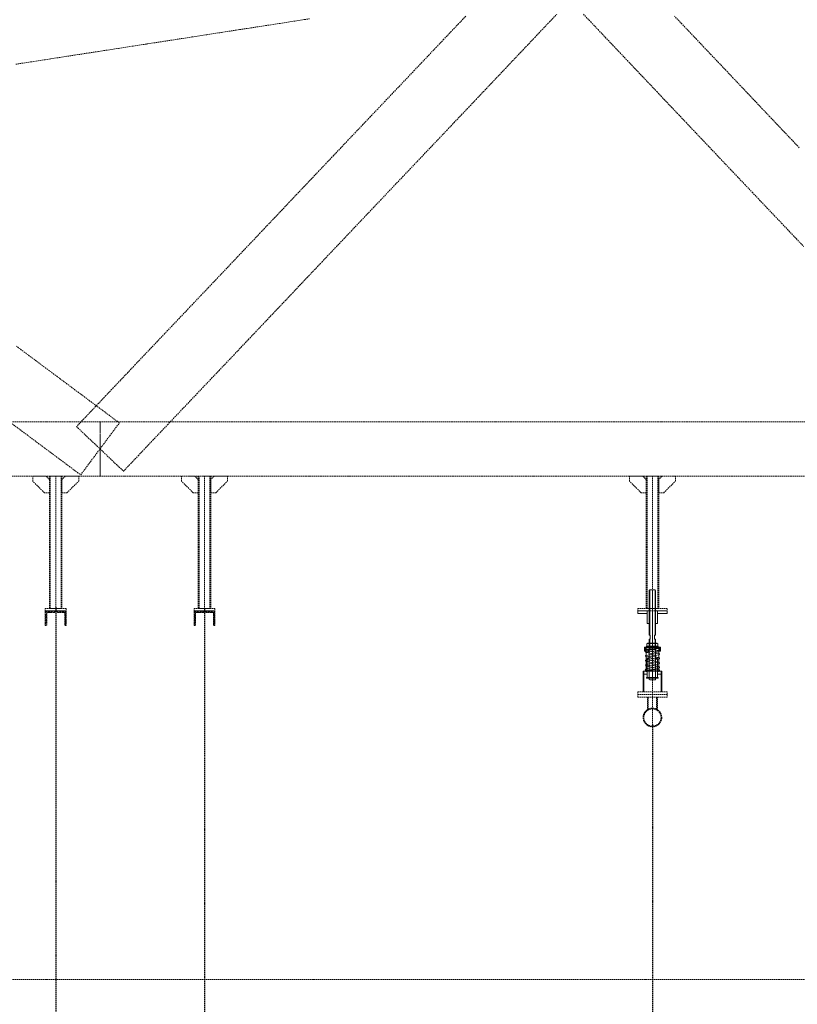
# Model space of a CAD drawing. Header units: millimetres. Extents: x -176817 to 571382, y -58489 to 156123.
# Tile 215 of 256: x 140276 to 143998, y 106331 to 111042. Entities that reach past the tile are written whole.
import ezdxf

# ---------------------------------------------------------------- set-up
doc = ezdxf.new("R2010")
doc.units = ezdxf.units.MM
doc.header["$LTSCALE"] = 0.2
for name, pattern in [('AM_ISO08W050', [18, 12, -1.5, 3, -1.5]), ('AM_ISO08W050x2', [9, 6, -0.75, 1.5, -0.75]), ('HIDDEN', [9.525, 6.35, -3.175])]:
    doc.linetypes.add(name, pattern=pattern)
doc.layers.get('Defpoints').update_dxf_attribs({"lineweight": 13})
for name, color, linetype, lineweight in [('-AAA Podkład', 252, 'Continuous', 13), ('AM_0N', 7, 'Continuous', 13), ('AM_7N', 4, 'AM_ISO08W050', 13)]:
    doc.layers.add(name, color=color, linetype=linetype, lineweight=lineweight)
doc.styles.get("Standard").update_dxf_attribs({"font": 'arial.ttf'})
doc.dimstyles.new('STANDARD-100', dxfattribs={"dimscale": 100, "dimtxt": 2, "dimasz": 2, "dimexe": 0, "dimexo": 0, "dimgap": 0.6, "dimtad": 1, "dimdec": 0, "dimzin": 12, "dimdsep": 46, "dimtxsty": 'Standard', "dimcen": 1, "dimclrd": 256, "dimclre": 256, "dimclrt": 2, "dimadec": 0, "dimazin": 0, "dimtfac": 1, "dimtdec": 0, "dimtmove": 0, "dimatfit": 3, "dimfxl": 0, "dimtolj": 1, "dimtzin": 0, "dimarcsym": 0})

# ---------------------------------------------------------------- blocks, each defined once
blk = doc.blocks.new('*D808')
at = {"layer": '-AAA Podkład', "linetype": 'HIDDEN', "lineweight": -2, "ltscale": 5, "transparency": 16777216}
for p, q in [((144510.9, 108222.3), (144510.9, 105572)), ((143304.9, 107669.9), (143304.9, 105572)), ((144310.9, 105572), (143504.9, 105572))]:
    blk.add_line(p, q, dxfattribs=at)
at = {"layer": '-AAA Podkład', "linetype": 'HIDDEN', "ltscale": 5, "transparency": 16777216}
for points in [[(143504.9, 105605.3), (143504.9, 105538.7), (143304.9, 105572)], [(144310.9, 105605.3), (144310.9, 105538.7), (144510.9, 105572)]]:
    blk.add_solid(points, dxfattribs=at)
at = {"layer": 'Defpoints', "color": 0, "linetype": 'HIDDEN', "ltscale": 5, "transparency": 16777216}
for p in [(144510.9, 108222.3, 0), (143304.9, 107669.9), (143304.9, 105572)]:
    blk.add_point(p, dxfattribs=at)
at = {"layer": '-AAA Podkład', "color": 2, "linetype": 'HIDDEN', "ltscale": 5, "transparency": 16777216, "insert": (143907.9, 105734.1), "char_height": 200, "attachment_point": 5}
blk.add_mtext('\\A1;1206', dxfattribs=at)
blk = doc.blocks.new('*D809')
at = {"layer": '-AAA Podkład', "linetype": 'HIDDEN', "lineweight": -2, "ltscale": 5, "transparency": 16777216}
for p, q in [((141160.8, 108222.3), (141160.8, 105572)), ((143304.9, 107669.9), (143304.9, 105572)), ((143104.9, 105572), (141360.8, 105572))]:
    blk.add_line(p, q, dxfattribs=at)
at = {"layer": '-AAA Podkład', "linetype": 'HIDDEN', "ltscale": 5, "transparency": 16777216}
for points in [[(141360.8, 105605.3), (141360.8, 105538.7), (141160.8, 105572)], [(143104.9, 105605.3), (143104.9, 105538.7), (143304.9, 105572)]]:
    blk.add_solid(points, dxfattribs=at)
at = {"layer": 'Defpoints', "color": 0, "linetype": 'HIDDEN', "ltscale": 5, "transparency": 16777216}
for p in [(141160.8, 108222.3, 0), (143304.9, 107669.9), (141160.8, 105572)]:
    blk.add_point(p, dxfattribs=at)
at = {"layer": '-AAA Podkład', "color": 2, "linetype": 'HIDDEN', "ltscale": 5, "transparency": 16777216, "insert": (142232.9, 105732.4), "char_height": 200, "attachment_point": 5}
blk.add_mtext('\\A1;2144', dxfattribs=at)
blk = doc.blocks.new('*D810')
at = {"layer": '-AAA Podkład', "linetype": 'HIDDEN', "lineweight": -2, "ltscale": 5, "transparency": 16777216}
for p, q in [((140448.8, 108230.7), (140448.8, 105572)), ((141160.8, 108222.3), (141160.8, 105572)), ((140960.8, 105572), (140648.8, 105572))]:
    blk.add_line(p, q, dxfattribs=at)
at = {"layer": '-AAA Podkład', "linetype": 'HIDDEN', "ltscale": 5, "transparency": 16777216}
for points in [[(140648.8, 105605.3), (140648.8, 105538.7), (140448.8, 105572)], [(140960.8, 105605.3), (140960.8, 105538.7), (141160.8, 105572)]]:
    blk.add_solid(points, dxfattribs=at)
at = {"layer": 'Defpoints', "color": 0, "linetype": 'HIDDEN', "ltscale": 5, "transparency": 16777216}
for p in [(140448.8, 108230.7, 0), (141160.8, 108222.3, 0), (140448.8, 105572)]:
    blk.add_point(p, dxfattribs=at)
at = {"layer": '-AAA Podkład', "color": 2, "linetype": 'HIDDEN', "ltscale": 5, "transparency": 16777216, "insert": (140804.8, 105732.4), "char_height": 200, "attachment_point": 5}
blk.add_mtext('\\A1;712', dxfattribs=at)
blk = doc.blocks.new('*U1083')
at = {"layer": 'AM_0N'}
for p, q in [((-28, 230.6), (28, 230.6)), ((-28, 226.6), (-28, 230.6)), ((28, 226.6), (-28, 226.6)), ((28, 230.6), (28, 226.6))]:
    blk.add_line(p, q, dxfattribs=at)
at = {"layer": 'AM_7N', "linetype": 'AM_ISO08W050x2'}
blk.add_line((0, 233.6), (0, 223.6), dxfattribs=at)
blk = doc.blocks.new('*U1084')
at = {"layer": 'AM_0N'}
for p, q in [((33.8, 222.6), (-33, 222.6)), ((29.3, 219.8), (-30.7, 209)), ((-30.7, 201.1), (7.4, 194.3)), ((29.3, 198.2), (-30.7, 187.4)), ((-2.7, 214.1), (-30.3, 215.9)), ((-29.7, 215.9), (30.3, 219.9)), ((-29.3, 201.1), (30.7, 211.9)), ((-29.3, 179.5), (30.7, 190.3)), ((30.7, 198.2), (-7.4, 205.1)), ((30, 219.9), (30.3, 219.9)), ((-30.7, 179.5), (7.4, 172.7)), ((29.3, 176.6), (-30.7, 165.8)), ((-30.7, 157.9), (7.4, 151.1)), ((29.3, 155), (-30.7, 144.2)), ((-29.3, 157.9), (30.7, 168.7)), ((-29.3, 136.3), (30.7, 147.1)), ((30.7, 176.6), (-7.4, 183.5)), ((30.7, 155), (-7.4, 161.9)), ((-33.8, 112), (33, 112)), ((-30.7, 136.3), (7.4, 129.5)), ((29.3, 133.4), (-30.7, 122.6)), ((29.7, 118.7), (-30.3, 114.7)), ((-30, 114.7), (-30.3, 114.7)), ((-29.3, 114.7), (30.7, 125.5)), ((30.7, 133.4), (-7.4, 140.3)), ((2.7, 120.5), (30.3, 118.7))]:
    blk.add_line(p, q, dxfattribs=at)
for centre, start, end in [((-30, 219.9), 138.0181, 273.8226), ((-30, 205.1), 100.2034, 280.2034), ((30, 215.9), 280.2034, 100.2034), ((30, 194.3), 280.2034, 100.2034), ((30, 223.9), 273.8226, 340.5288), ((-30, 183.5), 100.2034, 280.2034), ((-30, 161.9), 100.2034, 280.2034), ((-30, 140.3), 100.2034, 280.2034), ((30, 172.7), 280.2034, 100.2034), ((30, 151.1), 280.2034, 100.2034), ((-30, 118.7), 100.2034, 280.2034), ((-30, 110.7), 93.8226, 160.5288), ((30, 129.5), 280.2034, 100.2034), ((30, 114.7), 318.0181, 93.8226)]:
    blk.add_arc(centre, 4, start, end, dxfattribs=at)
at = {"layer": 'AM_7N', "linetype": 'AM_ISO08W050x2'}
for p, q in [((-30, 109), (-30, 225.6)), ((0, 109), (0, 225.6)), ((30, 109), (30, 225.6))]:
    blk.add_line(p, q, dxfattribs=at)
blk = doc.blocks.new('*U1085')
at = {"layer": 'AM_0N'}
for p, q in [((-28, 82), (28, 82)), ((-28, 78), (-28, 82)), ((28, 78), (-28, 78)), ((28, 82), (28, 78))]:
    blk.add_line(p, q, dxfattribs=at)
at = {"layer": 'AM_7N', "linetype": 'AM_ISO08W050x2'}
blk.add_line((0, 85), (0, 75), dxfattribs=at)
blk = doc.blocks.new('*U1086')
at = {"layer": 'AM_0N'}
for p, q in [((-26.6, 242.6), (-21.4, 245.6)), ((-26.6, 242.6), (-26.6, 233.6)), ((21.3, 245.6), (-21.4, 245.6)), ((-13.3, 242.6), (-13.3, 233.6)), ((13.3, 242.6), (13.3, 233.6)), ((26.6, 242.6), (21.3, 245.6)), ((26.6, 242.6), (26.6, 233.6)), ((-26.6, 233.6), (-21.4, 230.6)), ((21.3, 230.6), (-21.4, 230.6)), ((26.6, 233.6), (21.3, 230.6))]:
    blk.add_line(p, q, dxfattribs=at)
for centre, radius, start, end in [((-19.9, 232.9), 11.7, 55.5615, 115.5615), ((0, 200.7), 43.9, 72.383, 107.617), ((19.9, 232.9), 11.7, 64.4385, 124.4385), ((-19.9, 243.3), 11.7, 244.4385, 304.4385), ((0, 275.4), 43.9, 252.383, 287.617), ((19.9, 243.3), 11.7, 235.5615, 295.5615)]:
    blk.add_arc(centre, radius, start, end, dxfattribs=at)
at = {"layer": 'AM_7N', "linetype": 'AM_ISO08W050x2'}
blk.add_line((0, 248.6), (0, 227.6), dxfattribs=at)
blk = doc.blocks.new('A$C09B41FFC')
at = {"layer": '-AAA Podkład', "color": 7}
for p, q in [((-13, 500), (-13, 284.6)), ((0, 500), (0, 70)), ((13, 500), (13, 284.6)), ((-13, 264.6), (-13, 214.6)), ((13, 264.6), (13, 214.6)), ((-16, 222.6), (-16, 226.6)), ((-15, 222.6), (15, 222.6)), ((-15, 214.6), (15, 214.6)), ((16, 222.6), (16, 226.6)), ((-16.2, 172.6), (-15, 172.6)), ((-15.2, 171.6), (-15, 171.6)), ((15, 172.6), (16.2, 172.6)), ((15, 171.6), (15.2, 171.6)), ((-16.2, 82), (-15, 82)), ((-16.2, 82), (-15, 82)), ((-15.2, 83), (-15, 83)), ((16.2, 82, 0), (15, 82, 0)), ((21.2, 82), (20, 82))]:
    blk.add_line(p, q, dxfattribs=at)
for points in [[(15, 284.6), (15, 498), (13, 500), (-13, 500), (-15, 498), (-15, 284.6)], [(-15, 264.6), (-10.5, 264.6), (-10.5, 284.6), (-15, 284.6)], [(15, 264.6), (10.5, 264.6), (10.5, 284.6), (15, 284.6)], [(-15, 264.6), (-15, 72), (-13, 70), (13, 70), (15, 72), (15, 264.6)], [(-15, 226.6), (-38.1, 226.6), (-38.1, 222.6), (-15, 222.6)], [(-15, 222.6), (-38.1, 222.6), (-38.1, 207.6), (-15, 207.6)], [(15, 226.6), (38.1, 226.6), (38.1, 222.6), (15, 222.6)], [(15, 222.6), (38.1, 222.6), (38.1, 207.6), (15, 207.6)], [(-25, 112), (-41.2, 112), (-41.2, 98), (-25, 98)], [(25, 98), (41.3, 98), (41.3, 112), (25, 112)]]:
    blk.add_lwpolyline(points, dxfattribs=at)
at = {"layer": '-AAA Podkład', "color": 7, "elevation": 0}
for points in [[(-25, 400), (-70, 400), (-70, 388), (-25, 388)], [(25, 388), (70, 388), (70, 400), (25, 400)], [(-44.4, 12), (-44.4, 112), (-41.2, 112), (-41.2, 12)], [(44.5, 12), (44.5, 112), (41.3, 112), (41.3, 12)]]:
    blk.add_lwpolyline(points, dxfattribs=at)
for points in [[(-25, 340), (-25, 400), (-14.2, 400), (-13.2, 399), (-13.2, 341), (-14.2, 340)], [(25, 340), (25, 400), (14.2, 400), (13.2, 399), (13.2, 341), (14.2, 340)]]:
    blk.add_lwpolyline(points, close=True, dxfattribs=at)
at = {"layer": '-AAA Podkład', "color": 7}
for points in [[(-38.1, 207.6), (-35.2, 207.6), (-35.2, 222.6), (-38.1, 222.6)], [(38.1, 207.6), (35.2, 207.6), (35.2, 222.6), (38.1, 222.6)], [(-25, 172.6), (-25, 82), (-16.2, 82), (-15.2, 83), (-15.2, 171.6), (-16.2, 172.6)], [(25, 172.6), (25, 82), (16.2, 82), (15.2, 83), (15.2, 171.6), (16.2, 172.6)]]:
    blk.add_lwpolyline(points, close=True, dxfattribs=at)
blk.add_circle((-30, 118.7), 4, dxfattribs=at)
for points in [[(-25, 112), (-25, 113), (-26, 112)], [(25, 112), (25, 113), (26, 112)]]:
    blk.add_solid(points, dxfattribs=at)
for name in ['*U1086', '*U1084', '*U1083', '*U1085']:
    blk.add_blockref(name, (0, 0), dxfattribs=at)

msp = doc.modelspace()

# ---------------------------------------------------------------- hatches: boundary and pattern name
at = {"layer": '-AAA Podkład', "linetype": 'HIDDEN', "ltscale": 5}
h = msp.add_hatch(dxfattribs=at)
h.set_pattern_fill('ANSI32', color=256)
h.set_pattern_definition([(45, (89089.003, 103667.1), (-6.7351921, 6.7351921), []), (45, (89093.493, 103667.1), (-6.7351921, 6.7351921), [])])
h.paths.add_polyline_path([(140398.7675, 108213.2408), (140448.7675, 108213.2408), (140448.7675, 108211.3294, -0.414213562), (140443.6789, 108206.2408), (140405.7675, 108206.2408), (140405.7675, 108148.3294, -0.414213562), (140400.6789, 108143.2408), (140398.7675, 108143.2408)])
h.paths.add_polyline_path([(140448.7675, 108211.3294), (140448.7675, 108213.2408), (140498.7675, 108213.2408), (140498.7675, 108143.2408), (140496.8561, 108143.2408, -0.414213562), (140491.7675, 108148.3294), (140491.7675, 108206.2408), (140453.8561, 108206.2408, -0.414213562)])
h = msp.add_hatch(dxfattribs=at)
h.set_pattern_fill('ANSI32', color=256)
h.set_pattern_definition([(45, (89801.003, 103667.1), (-6.7351921, 6.7351921), []), (45, (89805.493, 103667.1), (-6.7351921, 6.7351921), [])])
h.paths.add_polyline_path([(141110.7675, 108213.2408), (141160.7675, 108213.2408), (141160.7675, 108211.3294, -0.414213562), (141155.6789, 108206.2408), (141117.7675, 108206.2408), (141117.7675, 108148.3294, -0.414213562), (141112.6789, 108143.2408), (141110.7675, 108143.2408)])
h.paths.add_polyline_path([(141160.7675, 108211.3294), (141160.7675, 108213.2408), (141210.7675, 108213.2408), (141210.7675, 108143.2408), (141208.8561, 108143.2408, -0.414213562), (141203.7675, 108148.3294), (141203.7675, 108206.2408), (141165.8561, 108206.2408, -0.414213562)])

# ---------------------------------------------------------------- linework, layer by layer
for p, q in [((140448.7675, 108858.2408, 0), (140448.7675, 108225.2408, 0)), ((141160.7675, 108858.2408, 0), (141160.7675, 108225.2408, 0)), ((143304.9375, 108858.2408, 0), (143304.9375, 108225.2408, 0)), ((143304.9375, 107658.7614, 0), (143304.9375, 107913.2408, 0)), ((143280.7875, 107740.5287, 0), (143280.7875, 107801.2408, 0)), ((143284.7875, 107742.8318, 0), (143284.7875, 107801.2408, 0)), ((143325.0875, 107742.8318, 0), (143325.0875, 107801.2408, 0)), ((143329.0875, 107740.5287, 0), (143329.0875, 107801.2408, 0))]:
    msp.add_line(p, q, dxfattribs=at)
msp.add_lwpolyline([(175983.6053, 113840.0088), (137759.1691, 113840.0088), (137759.1691, 106449.8885), (175983.6053, 106449.8885)], close=True, dxfattribs=at)
for points in [[(140257.3659, 110828.4958), (140327.6784, 110839.363), (140397.9909, 110850.2302), (140468.3034, 110861.0973), (140538.6159, 110871.9645), (140608.9284, 110882.8317), (140679.2409, 110893.6989), (140749.5534, 110904.5661), (140819.8659, 110915.4333), (140890.1784, 110926.3005), (140960.4909, 110937.1677), (141030.8034, 110948.0348), (141101.1159, 110958.902), (141171.4284, 110969.7692), (141241.7409, 110980.6364), (141312.0534, 110991.5036), (141382.3659, 111002.3708), (141452.6784, 111013.238), (141522.9909, 111024.1052), (141593.3034, 111034.9723), (141663.6159, 111045.8395)], [(142411.7422, 111059.0639), (142376.5859, 111022.0045), (142341.4297, 110984.9451), (142306.2734, 110947.8857), (142271.1172, 110910.8264), (142235.9609, 110873.767), (142200.8047, 110836.7076), (142165.6484, 110799.6482), (142130.4922, 110762.5889), (142095.3359, 110725.5295), (142060.1797, 110688.4701), (142025.0234, 110651.4107), (141989.8672, 110614.3514), (141954.7109, 110577.292), (141919.5547, 110540.2326), (141884.3984, 110503.1732), (141849.2422, 110466.1139), (141814.0859, 110429.0545), (141778.9297, 110391.9951), (141743.7734, 110354.9357), (141708.6172, 110317.8764), (141673.4609, 110280.817), (141638.3047, 110243.7576), (141603.1484, 110206.6982), (141567.9922, 110169.6389), (141532.8359, 110132.5795), (141497.6797, 110095.5201), (141462.5234, 110058.4607), (141427.3672, 110021.4014), (141392.2109, 109984.342), (141357.0547, 109947.2826), (141321.8984, 109910.2232), (141286.7422, 109873.1639), (141251.5859, 109836.1045), (141216.4297, 109799.0451), (141181.2734, 109761.9857), (141146.1172, 109724.9264), (141110.9609, 109687.867), (141075.8047, 109650.8076), (141040.6484, 109613.7482), (141005.4922, 109576.6889), (140970.3359, 109539.6295), (140935.1797, 109502.5701), (140900.0234, 109465.5107), (140864.8672, 109428.4514), (140829.7109, 109391.392), (140794.5547, 109354.3326), (140759.3984, 109317.2732), (140724.2422, 109280.2139), (140689.0859, 109243.1545), (140653.9297, 109206.0951), (140618.7734, 109169.0357), (140583.6172, 109131.9764), (140548.4609, 109094.917), (140604.6864, 109041.5789), (140660.9118, 108988.2408), (140717.1373, 108934.9028), (140773.3627, 108881.5647), (140808.519, 108918.6241), (140843.6752, 108955.6834), (140878.8315, 108992.7428), (140913.9877, 109029.8022), (140949.144, 109066.8616), (140984.3002, 109103.9209), (141019.4565, 109140.9803), (141054.6127, 109178.0397), (141089.769, 109215.0991), (141124.9252, 109252.1584), (141160.0815, 109289.2178), (141195.2377, 109326.2772), (141230.394, 109363.3366), (141265.5502, 109400.3959), (141300.7065, 109437.4553), (141335.8627, 109474.5147), (141371.019, 109511.5741), (141406.1752, 109548.6334), (141441.3315, 109585.6928), (141476.4877, 109622.7522), (141511.644, 109659.8116), (141546.8002, 109696.8709), (141581.9565, 109733.9303), (141617.1127, 109770.9897), (141652.269, 109808.0491), (141687.4252, 109845.1084), (141722.5815, 109882.1678), (141757.7377, 109919.2272), (141792.894, 109956.2866), (141828.0502, 109993.3459), (141863.2065, 110030.4053), (141898.3627, 110067.4647), (141933.519, 110104.5241), (141968.6752, 110141.5834), (142003.8315, 110178.6428), (142038.9877, 110215.7022), (142074.144, 110252.7616), (142109.3002, 110289.8209), (142144.4565, 110326.8803), (142179.6127, 110363.9397), (142214.769, 110400.9991), (142249.9252, 110438.0584), (142285.0815, 110475.1178), (142320.2377, 110512.1772), (142355.394, 110549.2366), (142390.5502, 110586.2959), (142425.7065, 110623.3553), (142460.8627, 110660.4147), (142496.019, 110697.4741), (142531.1752, 110734.5334), (142566.3315, 110771.5928), (142601.4877, 110808.6522), (142636.644, 110845.7116), (142671.8002, 110882.7709), (142706.9565, 110919.8303), (142742.1127, 110956.8897), (142777.269, 110993.9491), (142812.4252, 111031.0084), (142847.5815, 111068.0678)], [(142974.2422, 111068.0678), (143009.3984, 111031.0084), (143044.5547, 110993.9491), (143079.7109, 110956.8897), (143114.8672, 110919.8303), (143150.0234, 110882.7709), (143185.1797, 110845.7116), (143220.3359, 110808.6522), (143255.4922, 110771.5928), (143290.6484, 110734.5334), (143325.8047, 110697.4741), (143360.9609, 110660.4147), (143396.1172, 110623.3553), (143431.2734, 110586.2959), (143466.4297, 110549.2366), (143501.5859, 110512.1772), (143536.7422, 110475.1178), (143571.8984, 110438.0584), (143607.0547, 110400.9991), (143642.2109, 110363.9397), (143677.3672, 110326.8803), (143712.5234, 110289.8209), (143747.6797, 110252.7616), (143782.8359, 110215.7022), (143817.9922, 110178.6428), (143853.1484, 110141.5834), (143888.3047, 110104.5241), (143923.4609, 110067.4647), (143958.6172, 110030.4053), (143993.7734, 109993.3459), (144028.9297, 109956.2866)], [(144007.7377, 110429.0545), (143972.5815, 110466.1139), (143937.4252, 110503.1732), (143902.269, 110540.2326), (143867.1127, 110577.292), (143831.9565, 110614.3514), (143796.8002, 110651.4107), (143761.644, 110688.4701), (143726.4877, 110725.5295), (143691.3315, 110762.5889), (143656.1752, 110799.6482), (143621.019, 110836.7076), (143585.8627, 110873.767), (143550.7065, 110910.8264), (143515.5502, 110947.8857), (143480.394, 110984.9451), (143445.2377, 111022.0045), (143410.0815, 111059.0639)], [(140568.3083, 108863.9445), (140614.6101, 108926.0927), (140660.9118, 108988.2408), (140707.2136, 109050.389), (140753.5154, 109112.5372), (140683.2029, 109164.9216), (140612.8904, 109217.3059), (140542.5779, 109269.6903), (140472.2654, 109322.0747), (140401.9529, 109374.4591), (140331.6404, 109426.8434), (140261.3279, 109479.2278)], [(140216.7458, 109125.8664), (140287.0583, 109073.482), (140357.3708, 109021.0976), (140427.6833, 108968.7132), (140497.9958, 108916.3289), (140568.3083, 108863.9445)], [(140660.9118, 108858.2408), (140660.9118, 108923.2408), (140660.9118, 108988.2408), (140660.9118, 109053.2408), (140660.9118, 109118.2408), (140590.5993, 109118.2408), (140520.2868, 109118.2408), (140449.9743, 109118.2408), (140379.6618, 109118.2408), (140309.3493, 109118.2408), (140239.0368, 109118.2408)], [(144035.9118, 109118.2408), (143965.5993, 109118.2408), (143895.2868, 109118.2408), (143824.9743, 109118.2408), (143754.6618, 109118.2408), (143684.3493, 109118.2408), (143614.0368, 109118.2408), (143543.7243, 109118.2408), (143473.4118, 109118.2408), (143403.0993, 109118.2408), (143332.7868, 109118.2408), (143262.4743, 109118.2408), (143192.1618, 109118.2408), (143121.8493, 109118.2408), (143051.5368, 109118.2408), (142981.2243, 109118.2408), (142910.9118, 109118.2408), (142840.5993, 109118.2408), (142770.2868, 109118.2408), (142699.9743, 109118.2408), (142629.6618, 109118.2408), (142559.3493, 109118.2408), (142489.0368, 109118.2408), (142418.7243, 109118.2408), (142348.4118, 109118.2408), (142278.0993, 109118.2408), (142207.7868, 109118.2408), (142137.4743, 109118.2408), (142067.1618, 109118.2408), (141996.8493, 109118.2408), (141926.5368, 109118.2408), (141856.2243, 109118.2408), (141785.9118, 109118.2408), (141715.5993, 109118.2408), (141645.2868, 109118.2408), (141574.9743, 109118.2408), (141504.6618, 109118.2408), (141434.3493, 109118.2408), (141364.0368, 109118.2408), (141293.7243, 109118.2408), (141223.4118, 109118.2408), (141153.0993, 109118.2408), (141082.7868, 109118.2408), (141012.4743, 109118.2408), (140942.1618, 109118.2408), (140871.8493, 109118.2408), (140801.5368, 109118.2408), (140731.2243, 109118.2408), (140660.9118, 109118.2408), (140660.9118, 109053.2408), (140660.9118, 108988.2408), (140660.9118, 108923.2408), (140660.9118, 108858.2408), (140731.2243, 108858.2408), (140801.5368, 108858.2408), (140871.8493, 108858.2408), (140942.1618, 108858.2408), (141012.4743, 108858.2408), (141082.7868, 108858.2408), (141153.0993, 108858.2408), (141223.4118, 108858.2408), (141293.7243, 108858.2408), (141364.0368, 108858.2408), (141434.3493, 108858.2408), (141504.6618, 108858.2408), (141574.9743, 108858.2408), (141645.2868, 108858.2408), (141715.5993, 108858.2408), (141785.9118, 108858.2408), (141856.2243, 108858.2408), (141926.5368, 108858.2408), (141996.8493, 108858.2408), (142067.1618, 108858.2408), (142137.4743, 108858.2408), (142207.7868, 108858.2408), (142278.0993, 108858.2408), (142348.4118, 108858.2408), (142418.7243, 108858.2408), (142489.0368, 108858.2408), (142559.3493, 108858.2408), (142629.6618, 108858.2408), (142699.9743, 108858.2408), (142770.2868, 108858.2408), (142840.5993, 108858.2408), (142910.9118, 108858.2408), (142981.2243, 108858.2408), (143051.5368, 108858.2408), (143121.8493, 108858.2408), (143192.1618, 108858.2408), (143262.4743, 108858.2408), (143332.7868, 108858.2408), (143403.0993, 108858.2408), (143473.4118, 108858.2408), (143543.7243, 108858.2408), (143614.0368, 108858.2408), (143684.3493, 108858.2408), (143754.6618, 108858.2408), (143824.9743, 108858.2408), (143895.2868, 108858.2408), (143965.5993, 108858.2408), (144035.9118, 108858.2408)], [(140239.0368, 108858.2408), (140309.3493, 108858.2408), (140379.6618, 108858.2408), (140449.9743, 108858.2408), (140520.2868, 108858.2408), (140590.5993, 108858.2408), (140660.9118, 108858.2408)]]:
    msp.add_lwpolyline(points, dxfattribs=at)
at = {"layer": '-AAA Podkład', "linetype": 'HIDDEN', "ltscale": 5, "elevation": 0}
for points in [[(140418.7675, 108778.2408), (140394.7675, 108778.2408), (140338.7675, 108834.2408), (140338.7675, 108858.2408), (140402.7675, 108858.2408), (140418.7675, 108842.2408)], [(140478.7675, 108225.2408), (140418.7675, 108225.2408), (140418.7675, 108858.2408), (140478.7675, 108858.2408)], [(140478.7675, 108778.2408), (140502.7675, 108778.2408), (140558.7675, 108834.2408), (140558.7675, 108858.2408), (140494.7675, 108858.2408), (140478.7675, 108842.2408)], [(141130.7675, 108778.2408), (141106.7675, 108778.2408), (141050.7675, 108834.2408), (141050.7675, 108858.2408), (141114.7675, 108858.2408), (141130.7675, 108842.2408)], [(141190.7675, 108225.2408), (141130.7675, 108225.2408), (141130.7675, 108858.2408), (141190.7675, 108858.2408)], [(141190.7675, 108778.2408), (141214.7675, 108778.2408), (141270.7675, 108834.2408), (141270.7675, 108858.2408), (141206.7675, 108858.2408), (141190.7675, 108842.2408)], [(143274.9375, 108778.2408), (143250.9375, 108778.2408), (143194.9375, 108834.2408), (143194.9375, 108858.2408), (143258.9375, 108858.2408), (143274.9375, 108842.2408)], [(143334.9375, 108225.2408), (143274.9375, 108225.2408), (143274.9375, 108858.2408), (143334.9375, 108858.2408)], [(143334.9375, 108778.2408), (143358.9375, 108778.2408), (143414.9375, 108834.2408), (143414.9375, 108858.2408), (143350.9375, 108858.2408), (143334.9375, 108842.2408)], [(140498.7675, 108213.2408), (140398.7675, 108213.2408), (140398.7675, 108225.2408), (140498.7675, 108225.2408)], [(141210.7675, 108213.2408), (141110.7675, 108213.2408), (141110.7675, 108225.2408), (141210.7675, 108225.2408)], [(143374.9375, 108213.2408), (143234.9375, 108213.2408), (143234.9375, 108225.2408), (143374.9375, 108225.2408)], [(143374.9375, 107825.2408), (143234.9375, 107825.2408), (143234.9375, 107813.2408), (143374.9375, 107813.2408)], [(143374.9375, 107801.2408), (143234.9375, 107801.2408), (143234.9375, 107813.2408), (143374.9375, 107813.2408)]]:
    msp.add_lwpolyline(points, close=True, dxfattribs=at)
for points in [[(140422.7675, 108225.2408), (140422.7675, 108858.2408)], [(140474.7675, 108858.2408), (140474.7675, 108225.2408)], [(141134.7675, 108225.2408), (141134.7675, 108858.2408)], [(141186.7675, 108858.2408), (141186.7675, 108225.2408)], [(143278.9375, 108225.2408), (143278.9375, 108858.2408)], [(143330.9375, 108858.2408), (143330.9375, 108225.2408)]]:
    msp.add_lwpolyline(points, dxfattribs=at)
for points in [[(140398.7675, 108213.2408), (140448.7675, 108213.2408), (140448.7675, 108211.3294, -0.414213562), (140443.6789, 108206.2408), (140405.7675, 108206.2408), (140405.7675, 108148.3294, -0.414213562), (140400.6789, 108143.2408), (140398.7675, 108143.2408)], [(140448.7675, 108211.3294), (140448.7675, 108213.2408), (140498.7675, 108213.2408), (140498.7675, 108143.2408), (140496.8561, 108143.2408, -0.414213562), (140491.7675, 108148.3294), (140491.7675, 108206.2408), (140453.8561, 108206.2408, -0.414213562)], [(141110.7675, 108213.2408), (141160.7675, 108213.2408), (141160.7675, 108211.3294, -0.414213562), (141155.6789, 108206.2408), (141117.7675, 108206.2408), (141117.7675, 108148.3294, -0.414213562), (141112.6789, 108143.2408), (141110.7675, 108143.2408)], [(141160.7675, 108211.3294), (141160.7675, 108213.2408), (141210.7675, 108213.2408), (141210.7675, 108143.2408), (141208.8561, 108143.2408, -0.414213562), (141203.7675, 108148.3294), (141203.7675, 108206.2408), (141165.8561, 108206.2408, -0.414213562)]]:
    msp.add_lwpolyline(points, format="xyb", close=True, dxfattribs=at)
at = {"layer": '-AAA Podkład', "linetype": 'HIDDEN', "ltscale": 5}
for radius in [44.45, 41.25]:
    msp.add_circle((143304.9375, 107703.2114, 0), radius, dxfattribs=at)

# ---------------------------------------------------------------- block references
msp.add_blockref('A$C09B41FFC', (143304.9375, 107813.2408, 0), dxfattribs=at)

# ---------------------------------------------------------------- dimensions: what is measured, and where the dimension line sits
for base, p1, p2, picture, middle in [((140448.7675, 105572.0009, 0), (141160.7675, 108222.3268, 0), (140448.7675, 108230.688, 0), '*D810', (140804.7675, 105732.4101, 0)), ((141160.7675, 105572.0009, 0), (143304.9375, 107669.9116, 0), (141160.7675, 108222.3268, 0), '*D809', (142232.8525, 105732.4101, 0)), ((143304.9375, 105572.0009, 0), (144510.9118, 108222.3215, 0), (143304.9375, 107669.9116, 0), '*D808', (143907.9246, 105734.1155, 0))]:
    dim = msp.add_linear_dim(base=base, p1=p1, p2=p2, dimstyle='STANDARD-100', dxfattribs=at)
    dim.commit()
    dim.dimension.update_dxf_attribs({"geometry": picture, "text_midpoint": middle})

doc.saveas('drawing.dxf')
